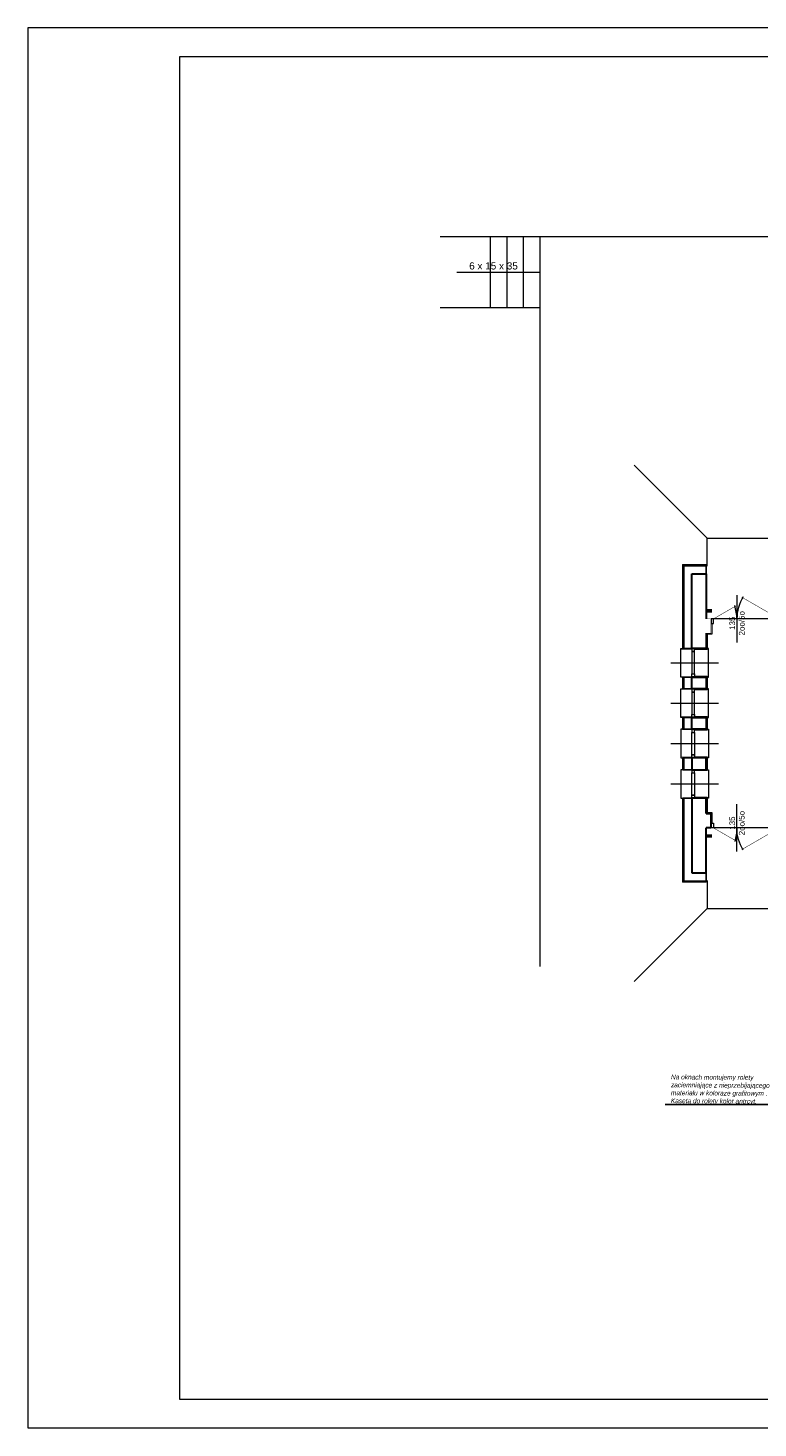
# Model space of a CAD drawing. Header units: millimetres. Extents: x -9038497 to 54128, y -10570064 to 59476.
# Tile 2 of 135: x 28898 to 30436, y 20017 to 22965. Entities that reach past the tile are written whole.
import ezdxf
from ezdxf import colors
from ezdxf.entities.mleader import LeaderData, LeaderLine
from ezdxf.math import Vec2, Vec3

# ---------------------------------------------------------------- set-up
doc = ezdxf.new("R2010")
doc.units = ezdxf.units.MM
doc.header["$LTSCALE"] = 0.8
for name, color, linetype, lineweight in [('0 proj_symbole elektryczne', 150, 'Continuous', 25), ('0 proj_widok widok widok', 7, 'Continuous', 0), ('ocieplenie', 214, 'Continuous', 13), ('OPIS', 122, 'Continuous', 18), ('SCIANY', 1, 'Continuous', 30), ('tynk', 252, 'Continuous', 5)]:
    doc.layers.add(name, color=color, linetype=linetype, lineweight=lineweight)
doc.layers.add('HATCH', color=4, linetype='Continuous', lineweight=9, plot=False)
doc.layers.add('STOLARKA', color=4, linetype='Continuous')
doc.styles.add('ARIAL_CE', font='arial.ttf', dxfattribs={"height": 15})
doc.styles.add('ARIAL_WYM50', font='arial.ttf', dxfattribs={"height": 15})
doc.styles.get("Standard").update_dxf_attribs({"font": 'g12f13.shx', "width": 0.8, "height": 10})
doc.styles.add('WYMIAR-50', font='ARIALN.TTF', dxfattribs={"height": 10})

# ---------------------------------------------------------------- blocks, each defined once
blk = doc.blocks.new('G$C7A6A329E')
at = {"layer": 'HATCH', "color": 0, "lineweight": 0, "ltscale": 40}
blk.add_arc((144.5, 50), 90, 148.7267, 180, dxfattribs=at)
at = {"layer": 'STOLARKA', "color": 252, "linetype": 'Continuous', "lineweight": 0}
for p, q in [((54.4, 100), (54.4, 0)), ((144, 50), (5, 50))]:
    blk.add_line(p, q, dxfattribs=at)
at = {"layer": 'STOLARKA', "color": 252, "linetype": 'Continuous', "lineweight": 0, "const_width": 1}
for points in [[(144, 50), (64.3, 96)], [(5, 50), (52.7, 77.5)]]:
    blk.add_lwpolyline(points, dxfattribs=at)
at = {"layer": 'STOLARKA', "color": 252, "linetype": 'Continuous', "lineweight": 0}
for points in [[(5, 40), (5, 50), (0, 50), (0, 40)], [(144, 40), (144, 50), (149, 50), (149, 40)]]:
    blk.add_lwpolyline(points, close=True, dxfattribs=at)
blk.add_arc((-35.6, 50), 90, 0, 18.4099, dxfattribs=at)
blk = doc.blocks.new('G$C5CBE0247')
at = {"layer": 'STOLARKA', "color": 5, "lineweight": 0}
for points in [[(0, 55), (0, 58), (60, 58), (60, 55)], [(0, 3), (0, 0), (60, 0), (60, 3)]]:
    blk.add_lwpolyline(points, dxfattribs=at)
for points in [[(0.5, 23), (6.5, 23), (6.5, 29), (0.5, 29)], [(53.5, 23), (6.5, 23), (6.5, 29), (53.5, 29)], [(59.5, 23), (53.5, 23), (53.5, 29), (59.5, 29)]]:
    blk.add_lwpolyline(points, close=True, dxfattribs=at)
blk = doc.blocks.new('G$C21C1C319')
at = {"layer": 'STOLARKA', "color": 5, "lineweight": 0}
blk.add_line((30, 0), (30, 100), dxfattribs=at)
for points in [[(0.5, 44), (6.5, 44), (6.5, 50), (0.5, 50)], [(53.5, 44), (6.5, 44), (6.5, 50), (53.5, 50)], [(59.5, 44), (53.5, 44), (53.5, 50), (59.5, 50)]]:
    blk.add_lwpolyline(points, close=True, dxfattribs=at)
blk.add_lwpolyline([(0, 24), (0, 21), (60, 21), (60, 24)], dxfattribs=at)
at = {"lineweight": 0, "ltscale": 40}
blk.add_blockref('G$C5CBE0247', (0, 21), dxfattribs=at)

msp = doc.modelspace()

# ---------------------------------------------------------------- linework, layer by layer
at = {"lineweight": 0, "ltscale": 40}
for p, q in [((29766.25, 22526.06), (31086.25, 22526.06)), ((29871.25, 22526.06), (29871.25, 22376.06)), ((29906.25, 22526.06), (29906.25, 22376.06)), ((29941.25, 22526.06), (29941.25, 22376.06)), ((29976.25, 22526.06), (29976.25, 20989.44)), ((29801.25, 22451.06), (29976.25, 22451.06)), ((29976.25, 22376.06), (29766.25, 22376.06)), ((30328.25, 21891.06), (30174.56, 22044.74)), ((30328.25, 21111.06), (30174.56, 20957.38))]:
    msp.add_line(p, q, dxfattribs=at)
for points in [[(30328.25, 21832.11), (30328.25, 21891.06), (30486.27, 21891.06)], [(30328.25, 21170.01), (30328.25, 21111.06), (30486.27, 21111.06)]]:
    msp.add_lwpolyline(points, dxfattribs=at)
at = {"layer": '0 proj_widok widok widok', "lineweight": 0}
for points in [[(28897.71, 20017.32), (33097.71, 20017.32), (33097.71, 22965.32), (28897.71, 22965.32)], [(28897.71, 20017.32), (33097.71, 20017.32), (33097.71, 22965.32), (28897.71, 22965.32)], [(29217.71, 22905.32), (33037.71, 22905.32), (33037.71, 20077.32), (29217.71, 20077.32)]]:
    msp.add_lwpolyline(points, close=True, dxfattribs=at)
at = {"layer": 'ocieplenie', "lineweight": -3, "ltscale": 40}
for p, q in [((30326.25, 21740.06), (30338.25, 21740.06)), ((30326.25, 21738.06), (30338.25, 21738.06)), ((30326.25, 21264.06), (30338.25, 21264.06)), ((30326.25, 21262.06), (30338.25, 21262.06))]:
    msp.add_line(p, q, dxfattribs=at)
at = {"layer": 'ocieplenie', "lineweight": 0, "ltscale": 40}
for p, q in [((30326.25, 21736.06), (30338.25, 21736.06)), ((30326.25, 21266.06), (30338.25, 21266.06))]:
    msp.add_line(p, q, dxfattribs=at)
at = {"layer": 'ocieplenie', "lineweight": 0, "const_width": 0.2}
for points in [[(30296.25, 21656.56), (30274.25, 21656.56), (30274.25, 21838.06), (30328.25, 21838.06), (30328.25, 21743.06), (30338.25, 21743.06), (30338.25, 21721.06)], [(30296.25, 21345.56), (30274.25, 21345.56), (30274.25, 21164.06), (30328.25, 21164.06), (30328.25, 21259.06), (30338.25, 21259.06), (30338.25, 21281.06)]]:
    msp.add_lwpolyline(points, dxfattribs=at)
at = {"layer": 'ocieplenie', "lineweight": -3, "ltscale": 40}
for points in [[(30296.25, 21658.56), (30277.25, 21658.56), (30277.25, 21835.06), (30326.25, 21835.06), (30326.25, 21816.06)], [(30296.25, 21658.56), (30279.25, 21658.56), (30279.25, 21833.06), (30326.25, 21833.06), (30326.25, 21816.06)], [(30296.25, 21598.56), (30277.25, 21598.56), (30277.25, 21573.56), (30296.25, 21573.56)], [(30296.25, 21598.56), (30279.25, 21598.56), (30279.25, 21573.56), (30296.51, 21573.56)], [(30296.25, 21513.56), (30277.25, 21513.56), (30277.25, 21488.56), (30296.25, 21488.56)], [(30296.25, 21513.56), (30279.25, 21513.56), (30279.25, 21488.56), (30296.51, 21488.56)], [(30296.25, 21428.56), (30277.25, 21428.56), (30277.25, 21403.56), (30296.25, 21403.56)], [(30296.25, 21428.56), (30279.25, 21428.56), (30279.25, 21403.56), (30296.51, 21403.56)], [(30296.25, 21343.56), (30277.25, 21343.56), (30277.25, 21167.06), (30326.25, 21167.06), (30326.25, 21186.06)], [(30296.25, 21343.56), (30279.25, 21343.56), (30279.25, 21169.06), (30326.25, 21169.06), (30326.25, 21186.06)]]:
    msp.add_lwpolyline(points, dxfattribs=at)
at = {"layer": 'ocieplenie', "lineweight": 0}
for points in [[(30296.25, 21658.56, 0.2, 0.2, 0), (30281.25, 21658.56, 0.2, 0.2, 0), (30281.25, 21831.06, 0.2, 0.2, 0), (30326.25, 21831.06, 0.2, 0.2, 0), (30326.25, 21816.06, 0, 0, 0)], [(30296.25, 21343.56, 0.2, 0.2, 0), (30281.25, 21343.56, 0.2, 0.2, 0), (30281.25, 21171.06, 0.2, 0.2, 0), (30326.25, 21171.06, 0.2, 0.2, 0), (30326.25, 21186.06, 0, 0, 0)]]:
    msp.add_lwpolyline(points, format="xyseb", dxfattribs=at)
at = {"layer": 'ocieplenie', "lineweight": 0, "ltscale": 40}
for points, const_width in [([(30326.25, 21736.06), (30338.25, 21736.06)], 0.3), ([(30296.25, 21600.56), (30274.25, 21600.56), (30274.25, 21571.56), (30296.25, 21571.56)], 0.1), ([(30296.25, 21515.56), (30274.25, 21515.56), (30274.25, 21486.56), (30296.25, 21486.51)], 0.1), ([(30296.25, 21430.56), (30274.25, 21430.56), (30274.25, 21401.56), (30296.25, 21401.56)], 0.1), ([(30326.25, 21266.06), (30338.25, 21266.06)], 0.3)]:
    msp.add_lwpolyline(points, dxfattribs=dict(at, const_width=const_width))
for points in [[(30296.25, 21598.56, 0.2, 0.2, 0), (30281.25, 21598.56, 0.2, 0.2, 0), (30281.25, 21573.56, 0.2, 0.2, 0), (30296.25, 21573.56, 0.2, 0.2, 0)], [(30296.25, 21513.56, 0.2, 0.2, 0), (30281.25, 21513.56, 0.2, 0.2, 0), (30281.25, 21488.56, 0.2, 0.2, 0), (30296.25, 21488.56, 0.2, 0.2, 0)], [(30296.25, 21428.56, 0.2, 0.2, 0), (30281.25, 21428.56, 0.2, 0.2, 0), (30281.25, 21403.56, 0.2, 0.2, 0), (30296.25, 21403.56, 0.2, 0.2, 0)]]:
    msp.add_lwpolyline(points, format="xyseb", dxfattribs=at)
at = {"layer": 'SCIANY', "ltscale": 40}
for p, q in [((30296.25, 21658.56), (30296.25, 21816.06)), ((30296.25, 21816.06), (30326.25, 21816.06)), ((30326.25, 21816.06), (30326.25, 21721.06)), ((30326.25, 21691.06), (30326.25, 21658.56)), ((30326.25, 21658.56), (30296.25, 21658.56)), ((30296.25, 21573.56), (30296.25, 21598.56)), ((30296.25, 21598.56), (30326.25, 21598.56)), ((30326.25, 21598.56), (30326.25, 21573.56)), ((30326.25, 21573.56), (30296.25, 21573.56)), ((30296.25, 21488.56), (30296.25, 21513.56)), ((30296.25, 21513.56), (30326.25, 21513.56)), ((30326.25, 21513.56), (30326.25, 21488.56)), ((30326.25, 21488.56), (30296.25, 21488.56)), ((30296.25, 21428.56), (30296.25, 21403.56)), ((30326.25, 21428.56), (30296.25, 21428.56)), ((30296.25, 21403.56), (30326.25, 21403.56)), ((30326.25, 21403.56), (30326.25, 21428.56)), ((30326.25, 21343.56), (30296.25, 21343.56)), ((30296.25, 21343.56), (30296.25, 21186.06)), ((30326.25, 21311.06), (30326.25, 21343.56)), ((30326.25, 21311.06), (30336.25, 21311.06)), ((30336.25, 21311.06), (30336.25, 21281.06)), ((30336.25, 21281.06), (30326.25, 21281.06)), ((30326.25, 21186.06), (30326.25, 21281.06)), ((30296.25, 21186.06), (30326.25, 21186.06))]:
    msp.add_line(p, q, dxfattribs=at)
at = {"layer": 'SCIANY', "ltscale": 40, "const_width": 0.3}
msp.add_lwpolyline([(30326.25, 21691.06), (30336.25, 21691.06), (30336.25, 21721.06), (30326.25, 21721.06)], dxfattribs=at)
msp.add_lwpolyline([(30296.25, 21573.56), (30296.25, 21598.56), (30326.25, 21598.56), (30326.25, 21573.56)], close=True, dxfattribs=at)
at = {"layer": 'tynk', "lineweight": 0, "ltscale": 40}
for p, q in [((30338.25, 21711.06), (30338.25, 21689.06)), ((30338.25, 21689.06), (30328.25, 21689.06)), ((30328.25, 21689.06), (30328.25, 21656.56)), ((30328.25, 21656.56), (30302.25, 21656.56))]:
    msp.add_line(p, q, dxfattribs=at)
for points in [[(30302.25, 21600.56), (30328.25, 21600.56), (30328.25, 21571.56), (30302.25, 21571.56)], [(30302.25, 21515.56), (30328.25, 21515.56), (30328.25, 21486.56), (30302.25, 21486.56)], [(30302.25, 21430.56), (30328.25, 21430.56), (30328.25, 21401.56), (30302.25, 21401.56)], [(30302.25, 21345.56), (30328.25, 21345.56), (30328.25, 21313.06), (30338.25, 21313.06), (30338.25, 21291.06)]]:
    msp.add_lwpolyline(points, dxfattribs=at)

# ---------------------------------------------------------------- block references
at = {"lineweight": 0, "ltscale": 40}
msp.add_blockref('G$C7A6A329E', (30336.75, 21671.06), dxfattribs=at)
at = {"lineweight": 0, "ltscale": 40, "xscale": -1}
for name, p, rotation in [('G$C21C1C319', (30252.25, 21598.56), 270.0000000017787), ('G$C21C1C319', (30252.25, 21513.56), 270.0000000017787), ('G$C7A6A329E', (30336.75, 21331.06), 180)]:
    msp.add_blockref(name, p, dxfattribs=dict(at, rotation=rotation))
at = {"lineweight": 0, "ltscale": 40, "rotation": 269.9999999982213}
for p in [(30252.25, 21488.56), (30252.25, 21403.56)]:
    msp.add_blockref('G$C21C1C319', p, dxfattribs=at)

# ---------------------------------------------------------------- texts
at = {"layer": '0 proj_symbole elektryczne', "insert": (30252.49, 20761.46), "char_height": 10, "attachment_point": 1, "rotation": 359.66597, "style": 'WYMIAR-50'}
msp.add_mtext_dynamic_manual_height_columns('{\\fArial Narrow|b0|i1|c238|p34;Na oknach montujemy rolety \\Pzaciemniające z nieprzebijającego\\Pmateriału w koloraze grafitowym .\\PKaseta do rolety kolor antrcyt. }', width=403.8287, gutter_width=50, heights=[0], dxfattribs=at)
at = {"layer": 'OPIS', "char_height": 12, "width": 1777.5174, "attachment_point": 5, "rotation": 90.15445, "style": 'ARIAL_CE'}
for insert in [(30391.57, 21671.85), (30391.57, 21251.06)]:
    msp.add_mtext('\\pi-120,l200.00024,t200.00024;135\\P2oo/5o', dxfattribs=dict(at, insert=insert))
at = {"layer": 'SCIANY', "color": 251, "ltscale": 40, "insert": (29827.23, 22471.81), "char_height": 15, "width": 193.6449, "attachment_point": 1, "style": 'ARIAL_WYM50'}
msp.add_mtext('\\A1;{\\C0;6 x 15 x 35}', dxfattribs=at)

# ---------------------------------------------------------------- leaders
at = {"layer": '0 proj_widok widok widok', "lineweight": 0}
ml = msp.add_multileader_mtext('Standard', dxfattribs=at)
ml.set_content('', color=256)
ml.set_leader_properties()
ml.build(insert=Vec2(0, 0))
ml.multileader.update_dxf_attribs({"text_right_attachment_type": 6, "dogleg_length": 0.36})
ctx = ml.context
ctx.base_point, ctx.plane_origin = Vec3(30238.34, 20700.19), Vec3(30493.55, 20698.19)
ctx.right_attachment, ctx.text_align_type = 6, 2
notes = []
notes.append((ctx, [(0, (1, 1, 0), (30242.7, 20698.19), (-1, 0), 0.36, [(0, [(30493.55, 20698.19)], 0, [])])]))
ctx.mtext.insert, ctx.mtext.alignment, ctx.mtext.flow_direction = Vec3(30240.34, 20702.19), 3, 5
for ctx, leaders in notes:
    for number, flags, end, landing, length, lines in leaders:
        leader = LeaderData()
        leader.index, (leader.has_last_leader_line, leader.has_dogleg_vector, leader.attachment_direction) = number, flags
        leader.last_leader_point, leader.dogleg_vector, leader.dogleg_length = Vec3(end), Vec3(landing), length
        for number, points, colour, breaks in lines:
            line = LeaderLine()
            line.index, line.vertices, line.color, line.breaks = number, Vec3.list(points), colors.encode_raw_color(colour), breaks
            leader.lines.append(line)
        ctx.leaders.append(leader)

doc.saveas('drawing.dxf')
